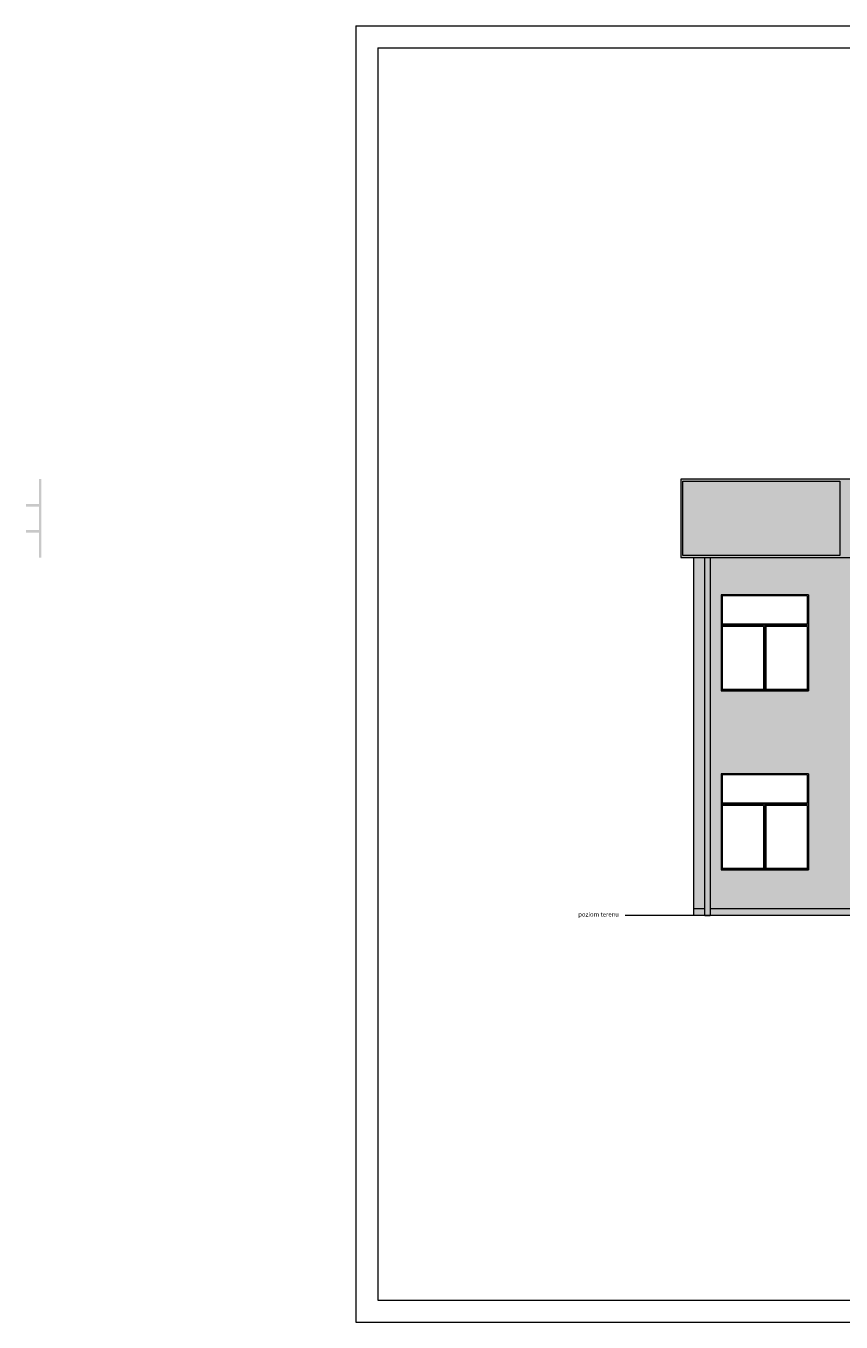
# Model space of a CAD drawing. Header units: metres. Extents: x 8472212 to 8494180, y 5728195 to 5779639.
# Tile 48 of 106: x 8474852 to 8476720, y 5740519 to 5743489. Entities that reach past the tile are written whole.
import ezdxf

# ---------------------------------------------------------------- set-up
doc = ezdxf.new("R2010")
doc.units = ezdxf.units.M
doc.header["$MEASUREMENT"] = 0
for name, color, linetype, lineweight, true_color in [('!eleacjapaneleoslona', 79, 'CONTINUOUS', 13, 0x37422f), ('!elewacja-panele obrys', 250, 'CONTINUOUS', 9, 0x323232), ('!elewacjastolarkawypełnienie', 250, 'CONTINUOUS', 13, 0x383e42), ('!elewacjawypełnienie', 9, 'CONTINUOUS', 13, 0xc8cbc4)]:
    doc.layers.add(name, color=color, linetype=linetype, lineweight=lineweight, true_color=true_color)
for name, color, linetype, lineweight in [('!elewacja ocieplenie', 253, 'CONTINUOUS', 5), ('!opisy', 255, 'CONTINUOUS', 9), ('!stolarka zewasd', 4, 'CONTINUOUS', 9), ('0A_MJ_tabelka', 252, 'CONTINUOUS', 5), ('0A_NIEwidoczne', 222, 'CONTINUOUS', 0)]:
    doc.layers.add(name, color=color, linetype=linetype, lineweight=lineweight)
doc.layers.add('!obrobki rynny', color=250, linetype='CONTINUOUS', true_color=0x383e42)
doc.styles.get("Standard").update_dxf_attribs({"font": 'Simplex.SHX', "width": 0.75})

# ---------------------------------------------------------------- blocks, each defined once
blk = doc.blocks.new('Window Single Casement3')
at = {"layer": '!elewacjastolarkawypełnienie', "linetype": 'Continuous'}
h = blk.add_hatch(color=256, dxfattribs=at)
h.dxf.hatch_style = 1
h.paths.add_polyline_path([(1000, 1500), (0, 1500), (0, 472), (0, 22), (1000, 22), (1000, 472)])
h.paths.add_polyline_path([(28, 1472), (972, 1472), (972, 472), (972, 38), (28, 38), (28, 472)], flags=16)
h = blk.add_hatch(color=256, dxfattribs=at)
h.dxf.hatch_style = 1
h.paths.add_polyline_path([(1000, 22), (0, 22), (0, 0), (1000, 0)])
at = {"layer": '!elewacja-panele obrys'}
for p, q in [((1000, 1500), (0, 1500)), ((0, 1500), (0, 472)), ((1000, 1500), (1000, 472)), ((972, 1472), (28, 1472)), ((28, 1472), (28, 472)), ((972, 1472), (972, 472)), ((0, 472), (0, 0)), ((28, 472), (28, 38)), ((972, 472), (972, 38)), ((1000, 472), (1000, 0)), ((0, 22), (1000, 22)), ((0, 0), (1000, 0)), ((28, 38), (972, 38))]:
    blk.add_line(p, q, dxfattribs=at)
blk = doc.blocks.new('Window Single Casement2')
at = {"layer": '!elewacjastolarkawypełnienie', "linetype": 'Continuous'}
h = blk.add_hatch(color=256, dxfattribs=at)
h.dxf.hatch_style = 1
h.paths.add_polyline_path([(2000, 700), (0, 700), (0, 472), (0, 0), (1000, 0), (2000, 0), (2000, 472)])
h.paths.add_polyline_path([(28, 672), (1972, 672), (1972, 472), (1972, 30), (28, 30), (28, 472)], flags=16)
at = {"layer": '!elewacja-panele obrys'}
for p, q in [((2000, 700), (0, 700)), ((0, 700), (0, 472)), ((1972, 672), (28, 672)), ((28, 672), (28, 472)), ((1972, 672), (1972, 472)), ((2000, 700), (2000, 472)), ((0, 472), (0, 0)), ((28, 472), (28, 30)), ((1972, 472), (1972, 30)), ((2000, 472), (2000, 0)), ((28, 30), (1972, 30))]:
    blk.add_line(p, q, dxfattribs=at)

msp = doc.modelspace()

# ---------------------------------------------------------------- hatches: boundary and pattern name
at = {"layer": '!eleacjapaneleoslona', "linetype": 'Continuous', "transparency": 33554687}
h = msp.add_hatch(color=256, dxfattribs=at)
h.dxf.hatch_style = 1
h.paths.add_polyline_path([(8476352.1, 5742450.7), (8476352.1, 5742270.7), (8478937.1, 5742270.7), (8478937.1, 5742450.7)])
edge = h.paths.add_edge_path()
edge.add_line((8474851.7, 5742333.7), (8474851.7, 5742327.7))
edge.add_line((8474851.7, 5742327.7), (8474881.7, 5742327.7))
edge.add_line((8474881.7, 5742327.7), (8474881.7, 5742270.7))
edge.add_line((8474881.7, 5742270.7), (8474886.7, 5742270.7))
edge.add_line((8474886.7, 5742270.7), (8474886.7, 5742450.7))
edge.add_line((8474886.7, 5742450.7), (8474881.7, 5742450.7))
edge.add_line((8474881.7, 5742450.7), (8474881.7, 5742393.7))
edge.add_line((8474881.7, 5742393.7), (8474851.7, 5742393.7))
edge.add_line((8474851.7, 5742393.7), (8474851.7, 5742387.7))
edge.add_line((8474851.7, 5742387.7), (8474881.7, 5742387.7))
edge.add_line((8474881.7, 5742387.7), (8474881.7, 5742333.7))
edge.add_line((8474881.7, 5742333.7), (8474851.7, 5742333.7))
edge.add_line((8474851.7, 5742333.7), (8474851.7, 5742327.7))
at = {"layer": '!elewacjastolarkawypełnienie', "linetype": 'Continuous'}
h = msp.add_hatch(color=256, dxfattribs=at)
h.dxf.hatch_style = 1
h.paths.add_polyline_path([(8476407.3, 5741465.7), (8476382.1, 5741465.7), (8476382.1, 5741450.7), (8476407.3, 5741450.7)])
h.paths.add_polyline_path([(8478869.8, 5741465.7), (8476419.3, 5741465.7), (8476419.3, 5741450.7), (8478869.8, 5741450.7)])
h.paths.add_polyline_path([(8478907.1, 5741465.7), (8478881.8, 5741465.7), (8478881.8, 5741450.7), (8478907.1, 5741450.7)])
at = {"layer": '!elewacjawypełnienie', "linetype": 'Continuous'}
h = msp.add_hatch(color=256, dxfattribs=at)
h.dxf.hatch_style = 1
h.paths.add_polyline_path([(8476419.3, 5742270.7), (8476419.3, 5741465.7), (8478869.8, 5741465.7), (8478869.8, 5742270.7)])
h.paths.add_polyline_path([(8477344.6, 5741965.7), (8477344.6, 5742012.9), (8477344.6, 5742115.7), (8477344.6, 5742162.9), (8477344.6, 5742185.7), (8477544.6, 5742185.7), (8477544.6, 5742162.9), (8477544.6, 5742115.7), (8477544.6, 5742012.9), (8477544.6, 5741965.7), (8477444.6, 5741965.7)], flags=16)
h.paths.add_polyline_path([(8477244.6, 5741965.7), (8477144.6, 5741965.7), (8477044.6, 5741965.7), (8477044.6, 5742012.9), (8477044.6, 5742115.7), (8477044.6, 5742162.9), (8477044.6, 5742185.7), (8477244.6, 5742185.7), (8477244.6, 5742162.9), (8477244.6, 5742115.7), (8477244.6, 5742012.9)], flags=16)
h.paths.add_polyline_path([(8477344.6, 5741775.7), (8477544.6, 5741775.7), (8477544.6, 5741752.9), (8477544.6, 5741705.7), (8477544.6, 5741602.9), (8477544.6, 5741555.7), (8477444.6, 5741555.7), (8477344.6, 5741555.7), (8477344.6, 5741602.9), (8477344.6, 5741705.7), (8477344.6, 5741752.9)], flags=16)
h.paths.add_polyline_path([(8477347.4, 5741772.9), (8477541.8, 5741772.9), (8477541.8, 5741752.9), (8477541.8, 5741708.7), (8477347.4, 5741708.7), (8477347.4, 5741752.9)], flags=0)
h.paths.add_polyline_path([(8477244.6, 5741775.7), (8477244.6, 5741752.9), (8477244.6, 5741705.7), (8477244.6, 5741602.9), (8477244.6, 5741555.7), (8477144.6, 5741555.7), (8477044.6, 5741555.7), (8477044.6, 5741602.9), (8477044.6, 5741705.7), (8477044.6, 5741752.9), (8477044.6, 5741775.7)], flags=16)
h.paths.add_polyline_path([(8477241.8, 5741772.9), (8477241.8, 5741752.9), (8477241.8, 5741708.7), (8477047.4, 5741708.7), (8477047.4, 5741752.9), (8477047.4, 5741772.9)], flags=0)
h.paths.add_polyline_path([(8477344.6, 5741705.7), (8477444.6, 5741705.7), (8477444.6, 5741602.9), (8477444.6, 5741555.7), (8477344.6, 5741555.7), (8477344.6, 5741602.9)], flags=0)
h.paths.add_polyline_path([(8477244.6, 5741705.7), (8477244.6, 5741602.9), (8477244.6, 5741555.7), (8477144.6, 5741555.7), (8477144.6, 5741602.9), (8477144.6, 5741705.7)], flags=0)
h.paths.add_polyline_path([(8477347.4, 5742118.7), (8477347.4, 5742162.9), (8477347.4, 5742182.9), (8477541.8, 5742182.9), (8477541.8, 5742162.9), (8477541.8, 5742118.7)], flags=0)
h.paths.add_polyline_path([(8477241.8, 5742118.7), (8477047.4, 5742118.7), (8477047.4, 5742162.9), (8477047.4, 5742182.9), (8477241.8, 5742182.9), (8477241.8, 5742162.9)], flags=0)
h.paths.add_polyline_path([(8477444.6, 5741705.7), (8477544.6, 5741705.7), (8477544.6, 5741602.9), (8477544.6, 5741555.7), (8477444.6, 5741555.7), (8477444.6, 5741602.9)], flags=0)
h.paths.add_polyline_path([(8477144.6, 5741705.7), (8477144.6, 5741602.9), (8477144.6, 5741555.7), (8477044.6, 5741555.7), (8477044.6, 5741602.9), (8477044.6, 5741705.7)], flags=0)
h.paths.add_polyline_path([(8477644.6, 5741965.7), (8477644.6, 5742012.9), (8477644.6, 5742115.7), (8477644.6, 5742162.9), (8477644.6, 5742185.7), (8477844.6, 5742185.7), (8477844.6, 5742162.9), (8477844.6, 5742115.7), (8477844.6, 5742012.9), (8477844.6, 5741965.7), (8477744.6, 5741965.7)], flags=16)
h.paths.add_polyline_path([(8477644.6, 5741775.7), (8477844.6, 5741775.7), (8477844.6, 5741752.9), (8477844.6, 5741705.7), (8477844.6, 5741602.9), (8477844.6, 5741555.7), (8477744.6, 5741555.7), (8477644.6, 5741555.7), (8477644.6, 5741602.9), (8477644.6, 5741705.7), (8477644.6, 5741752.9)], flags=16)
h.paths.add_polyline_path([(8477647.4, 5741772.9), (8477841.8, 5741772.9), (8477841.8, 5741752.9), (8477841.8, 5741708.7), (8477647.4, 5741708.7), (8477647.4, 5741752.9)], flags=0)
h.paths.add_polyline_path([(8476944.6, 5741965.7), (8476844.6, 5741965.7), (8476744.6, 5741965.7), (8476744.6, 5742012.9), (8476744.6, 5742115.7), (8476744.6, 5742162.9), (8476744.6, 5742185.7), (8476944.6, 5742185.7), (8476944.6, 5742162.9), (8476944.6, 5742115.7), (8476944.6, 5742012.9)], flags=16)
h.paths.add_polyline_path([(8476944.6, 5741775.7), (8476944.6, 5741752.9), (8476944.6, 5741705.7), (8476944.6, 5741602.9), (8476944.6, 5741555.7), (8476844.6, 5741555.7), (8476744.6, 5741555.7), (8476744.6, 5741602.9), (8476744.6, 5741705.7), (8476744.6, 5741752.9), (8476744.6, 5741775.7)], flags=16)
h.paths.add_polyline_path([(8476941.8, 5741772.9), (8476941.8, 5741752.9), (8476941.8, 5741708.7), (8476747.4, 5741708.7), (8476747.4, 5741752.9), (8476747.4, 5741772.9)], flags=0)
h.paths.add_polyline_path([(8477644.6, 5741705.7), (8477744.6, 5741705.7), (8477744.6, 5741602.9), (8477744.6, 5741555.7), (8477644.6, 5741555.7), (8477644.6, 5741602.9)], flags=0)
h.paths.add_polyline_path([(8477647.4, 5742118.7), (8477647.4, 5742162.9), (8477647.4, 5742182.9), (8477841.8, 5742182.9), (8477841.8, 5742162.9), (8477841.8, 5742118.7)], flags=0)
h.paths.add_polyline_path([(8476944.6, 5741705.7), (8476944.6, 5741602.9), (8476944.6, 5741555.7), (8476844.6, 5741555.7), (8476844.6, 5741602.9), (8476844.6, 5741705.7)], flags=0)
h.paths.add_polyline_path([(8476941.8, 5742118.7), (8476747.4, 5742118.7), (8476747.4, 5742162.9), (8476747.4, 5742182.9), (8476941.8, 5742182.9), (8476941.8, 5742162.9)], flags=0)
h.paths.add_polyline_path([(8477744.6, 5741705.7), (8477844.6, 5741705.7), (8477844.6, 5741602.9), (8477844.6, 5741555.7), (8477744.6, 5741555.7), (8477744.6, 5741602.9)], flags=0)
h.paths.add_polyline_path([(8476844.6, 5741705.7), (8476844.6, 5741602.9), (8476844.6, 5741555.7), (8476744.6, 5741555.7), (8476744.6, 5741602.9), (8476744.6, 5741705.7)], flags=0)
h.paths.add_polyline_path([(8477944.6, 5741965.7), (8477944.6, 5742012.9), (8477944.6, 5742115.7), (8477944.6, 5742162.9), (8477944.6, 5742185.7), (8478144.6, 5742185.7), (8478144.6, 5742162.9), (8478144.6, 5742115.7), (8478144.6, 5742012.9), (8478144.6, 5741965.7), (8478044.6, 5741965.7)], flags=16)
h.paths.add_polyline_path([(8477944.6, 5741775.7), (8478144.6, 5741775.7), (8478144.6, 5741752.9), (8478144.6, 5741705.7), (8478144.6, 5741602.9), (8478144.6, 5741555.7), (8478044.6, 5741555.7), (8477944.6, 5741555.7), (8477944.6, 5741602.9), (8477944.6, 5741705.7), (8477944.6, 5741752.9)], flags=16)
h.paths.add_polyline_path([(8477947.4, 5741772.9), (8478141.8, 5741772.9), (8478141.8, 5741752.9), (8478141.8, 5741708.7), (8477947.4, 5741708.7), (8477947.4, 5741752.9)], flags=0)
h.paths.add_polyline_path([(8477944.6, 5741705.7), (8478044.6, 5741705.7), (8478044.6, 5741602.9), (8478044.6, 5741555.7), (8477944.6, 5741555.7), (8477944.6, 5741602.9)], flags=0)
h.paths.add_polyline_path([(8476644.6, 5741965.7), (8476544.6, 5741965.7), (8476444.6, 5741965.7), (8476444.6, 5742012.9), (8476444.6, 5742115.7), (8476444.6, 5742162.9), (8476444.6, 5742185.7), (8476644.6, 5742185.7), (8476644.6, 5742162.9), (8476644.6, 5742115.7), (8476644.6, 5742012.9)], flags=16)
h.paths.add_polyline_path([(8476644.6, 5741775.7), (8476644.6, 5741752.9), (8476644.6, 5741705.7), (8476644.6, 5741602.9), (8476644.6, 5741555.7), (8476544.6, 5741555.7), (8476444.6, 5741555.7), (8476444.6, 5741602.9), (8476444.6, 5741705.7), (8476444.6, 5741752.9), (8476444.6, 5741775.7)], flags=16)
h.paths.add_polyline_path([(8477947.4, 5742118.7), (8477947.4, 5742162.9), (8477947.4, 5742182.9), (8478141.8, 5742182.9), (8478141.8, 5742162.9), (8478141.8, 5742118.7)], flags=0)
h.paths.add_polyline_path([(8476641.8, 5741772.9), (8476641.8, 5741752.9), (8476641.8, 5741708.7), (8476447.4, 5741708.7), (8476447.4, 5741752.9), (8476447.4, 5741772.9)], flags=0)
h.paths.add_polyline_path([(8476644.6, 5741705.7), (8476644.6, 5741602.9), (8476644.6, 5741555.7), (8476544.6, 5741555.7), (8476544.6, 5741602.9), (8476544.6, 5741705.7)], flags=0)
h.paths.add_polyline_path([(8476641.8, 5742118.7), (8476447.4, 5742118.7), (8476447.4, 5742162.9), (8476447.4, 5742182.9), (8476641.8, 5742182.9), (8476641.8, 5742162.9)], flags=0)
h.paths.add_polyline_path([(8478044.6, 5741705.7), (8478144.6, 5741705.7), (8478144.6, 5741602.9), (8478144.6, 5741555.7), (8478044.6, 5741555.7), (8478044.6, 5741602.9)], flags=0)
h.paths.add_polyline_path([(8476544.6, 5741705.7), (8476544.6, 5741602.9), (8476544.6, 5741555.7), (8476444.6, 5741555.7), (8476444.6, 5741602.9), (8476444.6, 5741705.7)], flags=0)
h.paths.add_polyline_path([(8478244.6, 5741965.7), (8478244.6, 5742012.9), (8478244.6, 5742115.7), (8478244.6, 5742162.9), (8478244.6, 5742185.7), (8478444.6, 5742185.7), (8478444.6, 5742162.9), (8478444.6, 5742115.7), (8478444.6, 5742012.9), (8478444.6, 5741965.7), (8478344.6, 5741965.7)], flags=16)
h.paths.add_polyline_path([(8478244.6, 5741775.7), (8478444.6, 5741775.7), (8478444.6, 5741752.9), (8478444.6, 5741705.7), (8478444.6, 5741602.9), (8478444.6, 5741555.7), (8478344.6, 5741555.7), (8478244.6, 5741555.7), (8478244.6, 5741602.9), (8478244.6, 5741705.7), (8478244.6, 5741752.9)], flags=16)
h.paths.add_polyline_path([(8478247.4, 5741772.9), (8478441.8, 5741772.9), (8478441.8, 5741752.9), (8478441.8, 5741708.7), (8478247.4, 5741708.7), (8478247.4, 5741752.9)], flags=0)
h.paths.add_polyline_path([(8478244.6, 5741705.7), (8478344.6, 5741705.7), (8478344.6, 5741602.9), (8478344.6, 5741555.7), (8478244.6, 5741555.7), (8478244.6, 5741602.9)], flags=0)
h.paths.add_polyline_path([(8478247.4, 5742118.7), (8478247.4, 5742162.9), (8478247.4, 5742182.9), (8478441.8, 5742182.9), (8478441.8, 5742162.9), (8478441.8, 5742118.7)], flags=0)
h.paths.add_polyline_path([(8478344.6, 5741705.7), (8478444.6, 5741705.7), (8478444.6, 5741602.9), (8478444.6, 5741555.7), (8478344.6, 5741555.7), (8478344.6, 5741602.9)], flags=0)
h.paths.add_polyline_path([(8478544.6, 5741965.7), (8478544.6, 5742012.9), (8478544.6, 5742115.7), (8478544.6, 5742162.9), (8478544.6, 5742185.7), (8478744.6, 5742185.7), (8478744.6, 5742162.9), (8478744.6, 5742115.7), (8478744.6, 5742012.9), (8478744.6, 5741965.7), (8478644.6, 5741965.7)], flags=16)
h.paths.add_polyline_path([(8478544.6, 5741775.7), (8478744.6, 5741775.7), (8478744.6, 5741752.9), (8478744.6, 5741705.7), (8478744.6, 5741602.9), (8478744.6, 5741555.7), (8478644.6, 5741555.7), (8478544.6, 5741555.7), (8478544.6, 5741602.9), (8478544.6, 5741705.7), (8478544.6, 5741752.9)], flags=16)
h.paths.add_polyline_path([(8478547.4, 5741772.9), (8478741.8, 5741772.9), (8478741.8, 5741752.9), (8478741.8, 5741708.7), (8478547.4, 5741708.7), (8478547.4, 5741752.9)], flags=0)
h.paths.add_polyline_path([(8478544.6, 5741705.7), (8478644.6, 5741705.7), (8478644.6, 5741602.9), (8478644.6, 5741555.7), (8478544.6, 5741555.7), (8478544.6, 5741602.9)], flags=0)
h.paths.add_polyline_path([(8478547.4, 5742118.7), (8478547.4, 5742162.9), (8478547.4, 5742182.9), (8478741.8, 5742182.9), (8478741.8, 5742162.9), (8478741.8, 5742118.7)], flags=0)
h.paths.add_polyline_path([(8478644.6, 5741705.7), (8478744.6, 5741705.7), (8478744.6, 5741602.9), (8478744.6, 5741555.7), (8478644.6, 5741555.7), (8478644.6, 5741602.9)], flags=0)
h.paths.add_polyline_path([(8478798.7, 5742057.8, -1), (8478796.7, 5742056.2, -1)], flags=16)
h.paths.add_polyline_path([(8476382.1, 5741465.7), (8476407.3, 5741465.7), (8476407.3, 5742270.7), (8476382.1, 5742270.7)])
at = {"layer": '!obrobki rynny', "linetype": 'Continuous'}
h = msp.add_hatch(color=256, dxfattribs=at)
h.dxf.hatch_style = 1
h.paths.add_polyline_path([(8476407.3, 5741450.7), (8476407.3, 5742270.7), (8476419.3, 5742270.7), (8476419.3, 5741450.7)])
h.paths.add_polyline_path([(8478869.8, 5741450.7), (8478869.8, 5742270.7), (8478881.8, 5742270.7), (8478881.8, 5741450.7)])

# ---------------------------------------------------------------- linework, layer by layer
at = {"layer": '!elewacja ocieplenie', "linetype": 'Continuous', "lineweight": 5, "transparency": 33554687}
for p, q in [((8476382.1, 5741450.7), (8476382.1, 5742270.7)), ((8476407.3, 5741465.7), (8476382.1, 5741465.7)), ((8478869.8, 5741465.7), (8476419.3, 5741465.7))]:
    msp.add_line(p, q, dxfattribs=at)
at = {"layer": '!elewacja-panele obrys', "linetype": 'Continuous'}
msp.add_lwpolyline([(8476352.1, 5742450.7), (8476352.1, 5742270.7), (8478937.1, 5742270.7), (8478937.1, 5742450.7)], close=True, dxfattribs=at)
at = {"layer": '!elewacja-panele obrys'}
msp.add_lwpolyline([(8476357.1, 5742275.7), (8476357.1, 5742445.7), (8476717.1, 5742445.7), (8476717.1, 5742275.7), (8476357.1, 5742275.7)], dxfattribs=at)
at = {"layer": '!elewacja-panele obrys', "linetype": 'Continuous'}
msp.add_lwpolyline([(8476407.3, 5741450.7), (8476407.3, 5742270.7), (8476419.3, 5742270.7), (8476419.3, 5741450.7), (8476407.3, 5741450.7)], dxfattribs=at)
at = {"layer": '!obrobki rynny', "linetype": 'Continuous', "lineweight": 5, "transparency": 33554687}
msp.add_line((8476407.3, 5741450.7), (8476419.3, 5741450.7), dxfattribs=at)
at = {"layer": '!opisy', "lineweight": 5, "transparency": 33554687}
msp.add_line((8479064, 5741450.7), (8476225.2, 5741450.7), dxfattribs=at)
at = {"layer": '0A_MJ_tabelka', "color": 7}
msp.add_line((8475658, 5743439.1), (8479758, 5743439.1), dxfattribs=at)
at = {"layer": '0A_MJ_tabelka', "color": 7, "lineweight": 0}
for p, q in [((8475658, 5743439.1), (8475658, 5740569.1)), ((8475658, 5740569.1), (8479758, 5740569.1))]:
    msp.add_line(p, q, dxfattribs=at)
at = {"layer": '0A_NIEwidoczne', "lineweight": 0}
for p, q in [((8475608, 5743489.1), (8479808, 5743489.1)), ((8475608, 5743489.1), (8475608, 5740519.1)), ((8475608, 5740519.1), (8479808, 5740519.1))]:
    msp.add_line(p, q, dxfattribs=at)

# ---------------------------------------------------------------- block references
at = {"layer": '!stolarka zewasd', "lineweight": 5, "transparency": 33554687, "xscale": 0.1, "yscale": 0.1, "zscale": 0.1}
for name, p in [('Window Single Casement2', (8476444.6, 5742115.7)), ('Window Single Casement3', (8476444.6, 5741965.7)), ('Window Single Casement3', (8476544.6, 5741965.7)), ('Window Single Casement2', (8476444.6, 5741705.7)), ('Window Single Casement3', (8476444.6, 5741555.7)), ('Window Single Casement3', (8476544.6, 5741555.7))]:
    msp.add_blockref(name, p, dxfattribs=at)

# ---------------------------------------------------------------- texts
at = {"layer": '!opisy', "lineweight": 5, "transparency": 33554687, "insert": (8476210.4, 5741458.3), "char_height": 10, "attachment_point": 3}
msp.add_mtext_dynamic_manual_height_columns('poziom terenu', width=389.032, gutter_width=12.5, heights=[0], dxfattribs=at)
msp.add_mtext_dynamic_manual_height_columns('poziom terenu', width=389.032, gutter_width=12.5, heights=[0], dxfattribs=at)

doc.saveas('drawing.dxf')
